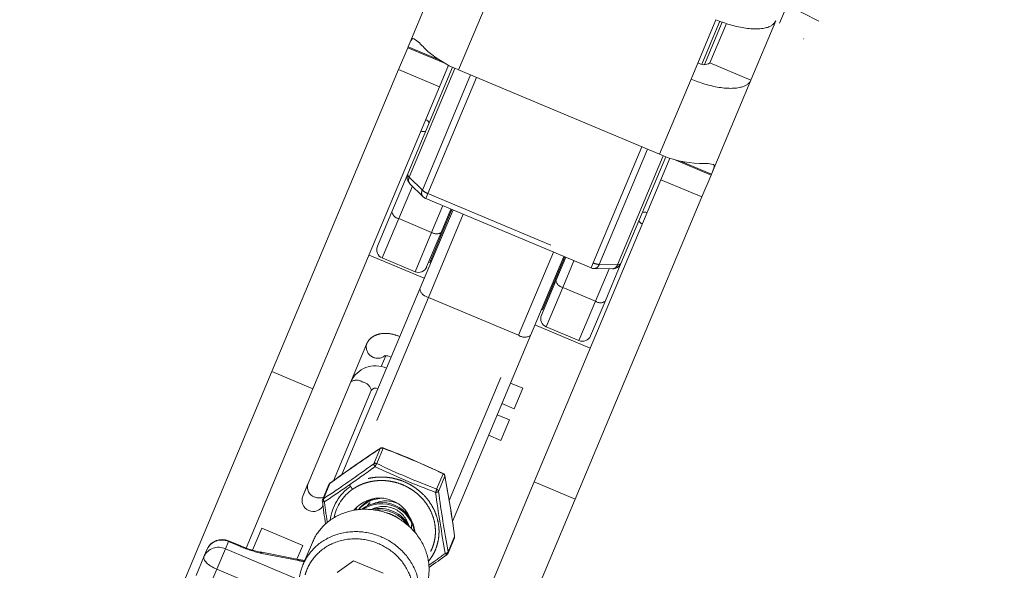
# Model space of a CAD drawing. Header units: millimetres. Extents: x 84 to 331, y 91 to 240.
# Tile 8 of 12: x 302 to 324, y 113 to 125. Entities that reach past the tile are written whole.
import ezdxf

# ---------------------------------------------------------------- set-up
doc = ezdxf.new("R2010")
doc.units = ezdxf.units.MM
doc.header["$MEASUREMENT"] = 0
doc.linetypes.add('DASHEDBIDOT', pattern=[12.4, 3, -3, 0.2, -3, 0.2, -3])
doc.layers.add('Layer0000', color=7, linetype='Continuous', lineweight=20)

msp = doc.modelspace()

# ---------------------------------------------------------------- linework, layer by layer
at = {"layer": 'Layer0000', "color": 7, "linetype": 'Continuous', "lineweight": 20}
for p, q in [((318.713, 125.284), (323.771, 137.334)), ((311.245, 126.869), (310.358, 124.756)), ((316.722, 124.029), (317.283, 125.364)), ((317.023, 124.357), (317.422, 125.309)), ((317.146, 124.392), (317.517, 125.277)), ((318.628, 125.341), (318.068, 124.005)), ((310.142, 124.243), (310.348, 124.734)), ((310.358, 124.756), (310.349, 124.735)), ((310.349, 124.735), (311.195, 124.38)), ((311.357, 124.296), (310.351, 121.898)), ((311.268, 124.341), (311.064, 123.856)), ((317.146, 124.392), (318.068, 124.005)), ((307.292, 117.452), (310.142, 124.243)), ((311.064, 123.856), (310.142, 124.243)), ((311.494, 124.234), (316.012, 122.338)), ((311.064, 123.856), (308.214, 117.065)), ((317.181, 121.892), (318.068, 124.005)), ((315.146, 119.886), (316.152, 122.283)), ((316.044, 121.766), (316.247, 122.251)), ((316.326, 122.226), (317.172, 121.871)), ((309.993, 121.045), (310.351, 121.898)), ((317.172, 121.87), (316.966, 121.379)), ((317.172, 121.871), (317.181, 121.892)), ((310.395, 121.678), (310.689, 121.389)), ((313.194, 114.976), (316.044, 121.766)), ((316.966, 121.379), (316.044, 121.766)), ((314.472, 119.786), (310.752, 121.347)), ((316.966, 121.379), (314.116, 114.589)), ((309.668, 120.27), (309.993, 121.045)), ((310.621, 119.311), (311.367, 121.089)), ((311.344, 121.099), (310.842, 119.903)), ((311.321, 121.108), (311.099, 120.58)), ((311.099, 120.58), (310.774, 119.805)), ((311.071, 120.512), (311.094, 120.502)), ((310.721, 119.551), (309.477, 120.073)), ((309.775, 120.008), (310.512, 119.698)), ((310.865, 119.893), (310.842, 119.903)), ((313.857, 120.044), (313.11, 118.266)), ((313.378, 118.839), (313.88, 120.034)), ((313.681, 119.497), (313.903, 120.025)), ((315.146, 119.886), (314.788, 119.032)), ((314.546, 119.77), (314.958, 119.763)), ((313.356, 118.722), (313.681, 119.497)), ((313.63, 119.438), (313.653, 119.429)), ((308.869, 115.138), (310.621, 119.311)), ((314.788, 119.032), (314.462, 118.257)), ((313.355, 118.849), (313.378, 118.839)), ((314.456, 117.983), (313.211, 118.506)), ((313.463, 118.46), (314.201, 118.15)), ((313.11, 118.266), (311.356, 114.086)), ((309.423, 118.072), (309.067, 117.223)), ((309.753, 117.567), (309.856, 117.811)), ((301.618, 103.933), (307.292, 117.452)), ((307.292, 117.452), (308.214, 117.065)), ((309.067, 117.223), (307.989, 114.655)), ((312.661, 117.196), (312.938, 117.08)), ((308.214, 117.065), (306.712, 113.487)), ((308.675, 114.998), (309.528, 117.029)), ((312.745, 116.619), (312.938, 117.08)), ((312.468, 116.735), (312.745, 116.619)), ((312.363, 116.485), (312.639, 116.369)), ((312.581, 116.228), (312.639, 116.369)), ((312.446, 115.908), (312.581, 116.228)), ((312.169, 116.024), (312.446, 115.908)), ((311.692, 111.397), (313.194, 114.976)), ((313.194, 114.976), (314.116, 114.589)), ((308.103, 114.927), (307.989, 114.655)), ((308.576, 114.914), (308.432, 114.57)), ((314.116, 114.589), (308.567, 101.368)), ((309.144, 114.344), (309.139, 114.337)), ((306.855, 113.44), (307.062, 113.933)), ((307.985, 113.546), (307.062, 113.933)), ((306.595, 113.533), (306.319, 113.649)), ((311.399, 113.714), (311.255, 113.37)), ((305.832, 113.457), (305.763, 113.293)), ((307.985, 113.546), (307.854, 113.235)), ((307.991, 113.109), (308.202, 113.611)), ((305.587, 112.872), (305.763, 113.293)), ((307.853, 113.235), (307.026, 113.398)), ((308.757, 112.939), (309.129, 113.2)), ((309.129, 113.2), (309.794, 112.92))]:
    msp.add_line(p, q, dxfattribs=at)
at = {"layer": 'Layer0000', "color": 251, "linetype": 'DASHEDBIDOT', "lineweight": 5, "true_color": 0x606060}
for p, q in [((312.204, 125.925), (311.494, 124.234)), ((318.894, 125.689), (319.596, 125.332)), ((316.964, 124.368), (317.367, 125.33)), ((311.053, 124.464), (310.358, 124.756)), ((311.411, 124.271), (310.383, 121.823)), ((310.677, 121.534), (311.763, 124.122)), ((311.893, 124.067), (310.798, 121.458)), ((316.012, 122.338), (316.722, 124.029)), ((314.518, 119.897), (315.613, 122.506)), ((315.744, 122.451), (314.658, 119.863)), ((315.07, 119.856), (316.097, 122.304)), ((317.181, 121.892), (316.485, 122.184)), ((310.452, 121.622), (310.146, 120.894)), ((310.383, 121.823), (310.677, 121.534)), ((310.798, 121.458), (310.752, 121.347)), ((310.798, 121.458), (314.518, 119.897)), ((310.884, 120.584), (311.137, 121.186)), ((311.598, 120.992), (310.813, 119.123)), ((310.146, 120.894), (309.775, 120.008)), ((310.146, 120.894), (310.884, 120.584)), ((310.512, 119.698), (310.884, 120.584)), ((312.842, 118.271), (313.626, 120.141)), ((314.087, 119.947), (313.835, 119.346)), ((314.472, 119.786), (314.518, 119.897)), ((314.658, 119.863), (315.07, 119.856)), ((314.572, 119.036), (314.878, 119.764)), ((313.835, 119.346), (313.463, 118.46)), ((313.835, 119.346), (314.572, 119.036)), ((310.813, 119.123), (309.253, 115.407)), ((310.813, 119.123), (312.842, 118.271)), ((314.201, 118.15), (314.572, 119.036)), ((311.283, 114.557), (312.842, 118.271)), ((309.584, 115.38), (309.728, 115.724)), ((309.651, 115.386), (309.795, 115.73)), ((310.999, 114.812), (311.143, 115.157)), ((311.186, 115.105), (311.041, 114.76)), ((308.597, 114.94), (308.453, 114.595)), ((308.597, 114.94), (308.599, 114.943)), ((309.036, 114.907), (309.06, 114.873)), ((309.162, 114.365), (309.158, 114.341)), ((306.319, 113.649), (306.313, 113.634)), ((311.403, 113.746), (311.258, 113.402)), ((311.404, 113.75), (311.403, 113.746)), ((306.245, 113.471), (306.052, 113.012)), ((306.313, 113.634), (306.245, 113.471)), ((306.245, 113.471), (307.848, 112.798)), ((306.589, 113.518), (306.313, 113.634)), ((306.589, 113.518), (306.595, 113.533)), ((307.896, 113.205), (307.068, 113.368)), ((306.052, 113.012), (305.875, 112.591)), ((307.714, 112.315), (306.052, 113.012))]:
    msp.add_line(p, q, dxfattribs=at)
at = {"layer": 'Layer0000', "color": 7, "linetype": 'Continuous', "lineweight": 20}
for centre, radius, start, end in [((309.877, 124.033), 1.092, 39.6477, 55.9507), ((312.391, 126.497), 2.433, 226.5588, 248.3869), ((317.015, 124.59), 0.237, 234.4404, 303.5686), ((310.693, 122.97), 0.158, 28.3375, 67.5282), ((310.709, 123.008), 0.158, 246.9247, 286.1369), ((316.999, 124.563), 2.433, 246.0767, 267.9048), ((317, 121.021), 1.113, 78.6465, 94.6039), ((310.535, 121.821), 0.2, 157.2318, 225.4591), ((310.829, 121.531), 0.2, 225.4595, 247.2318), ((315.671, 120.881), 0.158, 66.9354, 106.1261), ((315.687, 120.919), 0.158, 208.3268, 247.539), ((309.852, 120.192), 0.2, 157.236, 247.2318), ((314.961, 119.963), 0.2, 269.0041, 337.2318), ((310.59, 119.883), 0.2, 247.2318, 337.2318), ((314.549, 119.97), 0.2, 247.2318, 269.0045), ((313.54, 118.644), 0.2, 157.236, 247.2318), ((314.278, 118.335), 0.2, 247.2318, 337.2318), ((309.842, 117.492), 0.318, 64.7103, 94.0819), ((309.623, 116.973), 0.61, 65.8371, 155.8044), ((309.624, 116.969), 0.114, 60.9526, 147.9513), ((325.415, 91.918), 28.512, 123.3685, 126.1413), ((309.77, 115.672), 0.0686, 69.295, 123.3635), ((303.674, 99.469), 17.381, 64.5325, 69.3818), ((311.119, 115.099), 0.0686, 10.4554, 64.6138), ((282.705, 109.858), 28.961, 7.7222, 10.4497), ((308.326, 114.856), 0.234, 162.2144, 251.3424), ((308.64, 114.887), 0.0687, 126.0719, 157.1947), ((308.22, 114.559), 0.25, 157.2318, 247.2318), ((308.22, 114.559), 0.25, 157.2318, 247.2318), ((308.359, 114.881), 0.269, 246.4179, 291.3884), ((308.495, 114.543), 0.0687, 157.2594, 187.8422), ((343.062, 119.29), 34.96, 187.8198, 188.6542), ((309.717, 113.864), 0.747, 25.5808, 140.0231), ((309.794, 113.932), 0.696, 105.3966, 143.0031), ((309.796, 113.887), 0.719, 90.0333, 139.6159), ((308.22, 114.559), 0.25, 247.2318, 331.903), ((308.22, 114.559), 0.25, 247.2318, 331.903), ((309.767, 113.757), 0.751, 6.0114, 126.94), ((309.756, 113.727), 0.754, 9.6355, 123.0729), ((309.713, 113.608), 0.77, 27.1605, 104.4944), ((309.7, 113.574), 0.775, 33.9617, 97.4202), ((306.171, 113.309), 0.37, 66.4587, 156.2414), ((311.336, 113.741), 0.0686, 337.259, 7.8041), ((307.484, 115.622), 2.271, 246.9387, 258.3537), ((308.21, 115.015), 1.815, 258.6845, 264.3995), ((290.887, 141.301), 34.579, 305.2162, 306.0409), ((311.191, 113.397), 0.0687, 306.0328, 337.1944), ((309.063, 112.659), 1.163, 157.2438, 170.9685)]:
    msp.add_arc(centre, radius, start, end, dxfattribs=at)
at = {"layer": 'Layer0000', "color": 251, "linetype": 'DASHEDBIDOT', "lineweight": 5, "true_color": 0x606060}
for centre, radius, start, end in [((310.426, 121.886), 0.0761, 170.9699, 235.5772), ((310.498, 121.76), 0.131, 150.9093, 218.5229), ((310.791, 121.47), 0.131, 150.9093, 218.5229), ((310.945, 121.825), 0.396, 227.3972, 248.2781), ((310.179, 121.081), 0.19, 190.895, 260.0232), ((310.994, 120.739), 0.19, 234.4404, 303.5686), ((314.678, 120.258), 0.396, 246.1855, 267.0665), ((314.532, 119.9), 0.131, 275.9407, 343.5543), ((314.944, 119.893), 0.131, 275.9407, 343.5543), ((315.085, 119.931), 0.0761, 258.8864, 323.4938), ((313.868, 119.533), 0.19, 190.895, 260.0232), ((310.854, 119.357), 0.238, 191.1833, 260.0251), ((314.683, 119.191), 0.19, 234.4404, 303.5686), ((312.98, 118.465), 0.238, 234.4386, 303.2803), ((309.672, 118.01), 0.257, 165.9508, 309.6044), ((309.196, 117.02), 0.241, 54.7538, 122.5435), ((309.292, 116.98), 0.241, 11.9201, 79.7098), ((325.373, 91.969), 28.444, 123.3685, 126.1415), ((309.767, 115.666), 0.0699, 66.1251, 123.6166), ((309.741, 115.718), 0.0142, 123.9249, 151.7993), ((309.788, 115.733), 0.00731, 338.8522, 29.5158), ((303.699, 99.527), 17.312, 64.5322, 69.3821), ((292.697, 138.51), 28.638, 303.3779, 306.1321), ((286.401, 147.501), 39.682, 304.7779, 305.8), ((309.622, 115.322), 0.0699, 66.1254, 123.6166), ((309.703, 115.397), 0.12, 187.8131, 222.1861), ((310.043, 115.134), 0.466, 147.2708, 157.0206), ((318.026, 133.203), 19.767, 244.814, 249.1004), ((317.141, 131.125), 17.43, 244.5486, 249.3657), ((311.15, 115.154), 0.0074, 105.8766, 155.4436), ((311.117, 115.092), 0.0698, 10.246, 67.7956), ((311.172, 115.109), 0.0143, 342.5932, 9.9224), ((282.772, 109.864), 28.893, 7.722, 10.4497), ((288.842, 144.014), 35.426, 303.6493, 304.7513), ((308.631, 114.891), 0.0591, 124.528, 157.0719), ((309.659, 113.998), 1.06, 124.4053, 173.7002), ((309.669, 113.99), 0.992, 124.4285, 169.3799), ((310.024, 115.55), 1.178, 215.0751, 218.9971), ((310.564, 114.913), 0.446, 336.7883, 346.9826), ((310.971, 114.855), 0.118, 271.5206, 306.5452), ((310.972, 114.748), 0.0698, 10.246, 67.7956), ((339.867, 118.674), 29.091, 187.7313, 190.4404), ((308.459, 114.573), 0.0503, 230.2007, 284.9795), ((308.486, 114.547), 0.0591, 124.528, 157.0719), ((308.535, 114.579), 0.0834, 168.9455, 221.719), ((309.857, 113.946), 0.601, 58.4173, 116.4435), ((347.822, 119.927), 37.212, 188.0172, 190.1545), ((338.703, 118.553), 30.497, 187.5914, 188.4672), ((309.915, 114.341), 0.724, 175.3794, 179.6256), ((309.863, 114.145), 0.514, 135.1385, 146.261), ((309.802, 113.829), 0.592, 19.3224, 117.049), ((309.762, 113.704), 0.584, 50.9537, 80.0493), ((310.005, 114.018), 0.432, 348.2836, 10.959), ((306.161, 113.305), 0.362, 65.1567, 155.1398), ((311.345, 113.737), 0.059, 337.381, 9.303), ((306.093, 113.141), 0.363, 65.3568, 155.2252), ((307.574, 115.836), 2.519, 246.9646, 258.4084), ((307.01, 113.331), 0.0694, 32.7866, 76.4899), ((307.837, 113.168), 0.0694, 32.7876, 76.4795), ((308.324, 115.371), 2.208, 258.8062, 262.1395), ((292.798, 138.439), 31.097, 305.4278, 306.2673), ((311.19, 113.449), 0.0827, 272.1076, 325.2984), ((311.237, 113.391), 0.0503, 208.9309, 263.4414), ((311.2, 113.393), 0.059, 337.381, 9.303)]:
    msp.add_arc(centre, radius, start, end, dxfattribs=at)
at = {"layer": 'Layer0000', "color": 7, "linetype": 'Continuous', "lineweight": 20}
for points in [[(317.283, 125.364), (318.435, 124.88), (318.628, 125.341)], [(318.068, 124.005), (317.875, 123.545), (316.722, 124.029)]]:
    msp.add_rational_spline(points, [1, 0.707106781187, 1], degree=2, dxfattribs=at)
for points in [[(310.358, 124.756), (310.426, 124.92), (310.446, 124.954), (310.488, 124.938)], [(317.219, 122.113), (317.262, 122.094), (317.247, 122.049), (317.181, 121.892)]]:
    msp.add_open_spline(points, degree=3, dxfattribs=at)
at = {"layer": 'Layer0000', "color": 251, "linetype": 'DASHEDBIDOT', "lineweight": 5, "true_color": 0x606060}
msp.add_rational_spline([(319.249, 124.933), (319.249, 124.933), (319.249, 124.934), (319.25, 124.934), (319.274, 124.992), (319.249, 124.933), (319.249, 124.933)], [1, 0.988879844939, 0.994303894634, 1, 1, 1, 1], degree=3, knots=[0.9522383, 0.9522383, 0.9522383, 0.9522383, 1, 1, 1, 1.00037773, 1.00037773, 1.00037773, 1.00037773], dxfattribs=at)
at = {"layer": 'Layer0000', "color": 7, "linetype": 'Continuous', "lineweight": 20}
msp.add_open_spline([(310.172, 118.241), (309.996, 118.315), (309.725, 118.31), (309.564, 118.247), (309.453, 118.142), (309.423, 118.072)], degree=2, knots=[0, 0, 0, 0.401146, 0.632532, 0.821654, 1, 1, 1], dxfattribs=at)
at = {"layer": 'Layer0000', "color": 251, "linetype": 'DASHEDBIDOT', "lineweight": 5, "true_color": 0x606060}
for points, weights in [([(310.814, 113.188), (312.064, 114.714), (310.433, 115.825), (309.06, 114.873)], [0.788145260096, 0.339850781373, 0.407994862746, 0.992577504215]), ([(309.108, 114.808), (310.301, 115.636), (311.804, 114.733), (310.793, 113.292)], [0.992577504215, 0.425694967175, 0.344450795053, 0.748844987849])]:
    msp.add_rational_spline(points, weights, degree=3, dxfattribs=at)
at = {"layer": 'Layer0000', "color": 7, "linetype": 'Continuous', "lineweight": 20}
for points, weights, knots in [([(310.737, 112.547), (311.226, 113.711), (309.958, 114.243), (308.69, 114.775), (308.202, 113.611)], [1, 0.707106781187, 1, 0.707106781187, 1], [0.25, 0.25, 0.25, 0.5, 0.5, 0.75, 0.75, 0.75]), ([(307.991, 113.109), (308.479, 114.273), (309.747, 113.74), (311.015, 113.208), (310.526, 112.044)], [1, 0.707106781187, 1, 0.707106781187, 1], [0.25, 0.25, 0.25, 0.5, 0.5, 0.75, 0.75, 0.75]), ([(310.416, 112.11), (310.77, 113.133), (309.683, 113.589), (308.531, 114.073), (308.087, 113.015), (308.059, 112.95), (308.041, 112.882)], [0.976771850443, 0.719221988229, 1, 0.707106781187, 1, 0.975205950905, 0.954609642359], [0.260341, 0.260341, 0.260341, 0.5, 0.5, 0.75, 0.75, 0.771163, 0.771163, 0.771163])]:
    msp.add_rational_spline(points, weights, degree=2, knots=knots, dxfattribs=at)
at = {"layer": 'Layer0000', "color": 251, "linetype": 'DASHEDBIDOT', "lineweight": 5, "true_color": 0x606060}
msp.add_open_spline([(305.763, 113.293), (305.732, 113.218), (305.861, 113.093), (306.052, 113.012)], degree=3, dxfattribs=at)

doc.saveas('drawing.dxf')
